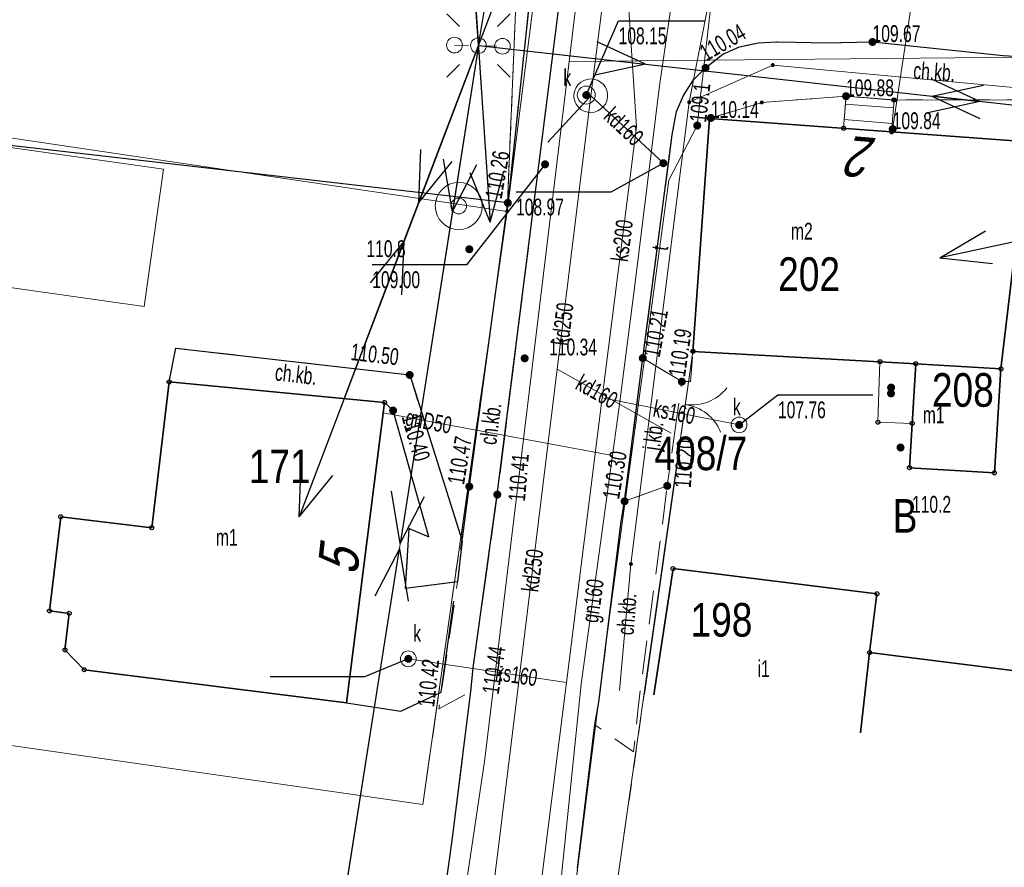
# Model space of a CAD drawing. Header units: inches. Extents: x 6497603 to 6502483, y 5925790 to 5934357.
# Tile 141 of 256: x 6501197 to 6501241, y 5926014 to 5926052. Entities that reach past the tile are written whole.
import ezdxf
from ezdxf.enums import TextEntityAlignment as Align

# ---------------------------------------------------------------- set-up
doc = ezdxf.new("R2010")
doc.units = ezdxf.units.IN
doc.header["$MEASUREMENT"] = 0
for name, pattern in [('1.5_0.75', [2.25, 1.5, -0.75]), ('2.25_0.75', [3, 2.25, -0.75]), ('219-1000', [0, 0]), ('egkk-1000', [3, 2.25, -0.75]), ('egug-1000', [1.5, 0.75, -0.75]), ('otob_1000', [0, 0]), ('suep_nn_1000', [0, 0]), ('supp_1000', [1.25, 0.625, -0.625])]:
    doc.linetypes.add(name, pattern=pattern)
for name, color, linetype in [('203-punkt graniczny', 7, 'Continuous'), ('210-oznaczenie konturu użytku gruntowego', 7, 'Continuous'), ('211-numer działki ewidencyjnej', 7, 'Continuous'), ('217-kontur klasyfikacyjny', 7, 'Continuous'), ('218-kontur użytku gruntowego', 7, 'Continuous'), ('219-działka ewidencyjna', 7, 'Continuous'), ('238-Punkt adresowy budynku', 7, 'Continuous'), ('312-budynek ewidencyjny', 7, 'Continuous'), ('312-oznaczenie budynku ewidencyjnego', 7, 'Continuous'), ('312-oznaczenie budynku ewidencyjnego-Atr117', 7, 'Continuous'), ('352-schody', 7, 'Continuous'), ('brama', 7, 'Continuous'), ('chodnik', 7, 'Continuous'), ('chodnik-Atr17', 7, 'Continuous'), ('inna budowla', 7, 'Continuous'), ('jezdnia', 7, 'Continuous'), ('jezdnia-Atr17', 7, 'Continuous'), ('komora podziemna', 7, 'Continuous'), ('krawężnik', 7, 'Continuous'), ('latarnia', 7, 'Continuous'), ('ogrodzenie trwałe', 7, 'Continuous'), ('pikieta naturalna', 7, 'Continuous'), ('pikieta naturalna-Atr2', 7, 'Continuous'), ('pikieta sztuczna', 7, 'Continuous'), ('pikieta sztuczna-Atr2', 7, 'Continuous'), ('przewód elektroenergetyczny niskiego napięcia', 7, 'Continuous'), ('przewód gazowy', 7, 'Continuous'), ('przewód gazowy-Atr1', 7, 'Continuous'), ('przewód kanalizacyjny', 7, 'Continuous'), ('przewód kanalizacyjny-Atr1', 7, 'Continuous'), ('przewód telekomunikacyjny podziemny', 7, 'Continuous'), ('przewód telekomunikacyjny podziemny-Atr1', 7, 'Continuous'), ('przewód wodociągowy', 7, 'Continuous'), ('Punkt budynku', 7, 'Continuous'), ('rzędna', 7, 'Continuous'), ('rzędna-Atr2', 7, 'Continuous'), ('rzędna-Atr3', 7, 'Continuous'), ('studnia kanalizacyjna', 7, 'Continuous'), ('studnia kanalizacyjna-Atr17', 7, 'Continuous'), ('studnia zwykła', 7, 'Continuous'), ('słup przewodów napowietrznych', 7, 'Continuous'), ('wjazd do podziemia', 7, 'Continuous'), ('właz do komory lub kanału - okrągły', 7, 'Continuous'), ('właz do komory lub kanału - okrągły-Atr17', 7, 'Continuous')]:
    doc.layers.add(name, color=color, linetype=linetype)
doc.styles.get("Standard").update_dxf_attribs({"font": 'arial.ttf'})
doc.linetypes.add('902-1000', pattern='A,5,0,[1,ksztalty.shx,S=1,R=0,X=0,Y=0],5', length=10)

# ---------------------------------------------------------------- blocks, each defined once
blk = doc.blocks.new('203')
at = {"linetype": 'Continuous', "lineweight": 0}
h = blk.add_hatch(color=0, dxfattribs=at)
edge = h.paths.add_edge_path()
edge.add_arc((0, 0), 0.09, 0, 360)
blk = doc.blocks.new('PUNKTBUD')
at = {"color": 0}
blk.add_circle((0, 0), 0.09, dxfattribs=at)
blk = doc.blocks.new('PW02')
at = {"linetype": 'Continuous', "lineweight": 13}
h = blk.add_hatch(color=0, dxfattribs=at)
edge = h.paths.add_edge_path()
edge.add_arc((0, 0), 0.18, 0, 360)
blk = doc.blocks.new('PW01')
at = {"linetype": 'Continuous', "lineweight": 13}
h = blk.add_hatch(color=0, dxfattribs=at)
edge = h.paths.add_edge_path()
edge.add_arc((0, 0), 0.18, 0, 360)
blk = doc.blocks.new('US15')
at = {"color": 0, "linetype": 'Continuous', "lineweight": 13}
blk.add_circle((0, 0), 0.35, dxfattribs=at)
blk = doc.blocks.new('US13')
at = {"color": 0, "linetype": 'Continuous', "lineweight": 13}
for radius in [1.05, 0.35]:
    blk.add_circle((0, 0), radius, dxfattribs=at)
blk = doc.blocks.new('SM01')
at = {"color": 0, "linetype": 'Continuous', "lineweight": 13}
for p, q in [((-0.848, 0.848), (-1.414, 1.414)), ((0.849, 0.848), (1.414, 1.414)), ((-0.848, -0.849), (-1.414, -1.414)), ((0.849, -0.849), (1.414, -1.414))]:
    blk.add_line(p, q, dxfattribs=at)
blk.add_circle((0, 0), 0.35, dxfattribs=at)
blk = doc.blocks.new('US22')
at = {"color": 0, "linetype": 'Continuous', "lineweight": 0}
blk.add_circle((0, 0), 0.4, dxfattribs=at)
blk = doc.blocks.new('OK02')
at = {"color": 0, "linetype": 'Continuous', "lineweight": 0}
for centre, start, end in [((-2, 0), 0, 60), ((2, 0), 120, 180)]:
    blk.add_arc(centre, 2, start, end, dxfattribs=at)
blk = doc.blocks.new('SM05')
at = {"color": 0, "linetype": 'Continuous', "lineweight": 13}
blk.add_circle((0, 0), 0.35, dxfattribs=at)
blk = doc.blocks.new('SUEP1')
at = {"color": 0, "linetype": 'Continuous'}
for p, q in [((7.5, 0), (5.25, 0.75)), ((22.5, 0), (20.25, 0.75)), ((0, 0), (7.5, 0)), ((7.5, 0), (5.25, -0.75)), ((7.5, 0), (22.5, 0)), ((22.5, 0), (20.25, -0.75))]:
    blk.add_line(p, q, dxfattribs=at)

msp = doc.modelspace()

# ---------------------------------------------------------------- linework, layer by layer
at = {"layer": '217-kontur klasyfikacyjny', "color": 3, "linetype": 'egkk-1000', "lineweight": 18, "flags": 128}
for points in [[(6501218.71, 5926043.59), (6501219.28, 5926057.14)], [(6501214.95, 5926017.12), (6501218.71, 5926043.59)]]:
    msp.add_lwpolyline(points, dxfattribs=at)
at = {"layer": '218-kontur użytku gruntowego', "color": 3, "linetype": 'egug-1000', "lineweight": 18, "flags": 128}
for points in [[(6501218.71, 5926043.59), (6501219.28, 5926057.14)], [(6501230.07, 5926048.45), (6501227.73, 5926047.74)], [(6501233.83, 5926048.73), (6501230.07, 5926048.45)], [(6501235.97, 5926048.56), (6501233.83, 5926048.73)], [(6501241.75, 5926048.57), (6501235.97, 5926048.56)], [(6501227.73, 5926047.74), (6501227, 5926037.34)], [(6501214.95, 5926017.12), (6501218.71, 5926043.59)], [(6501227, 5926037.34), (6501223.86, 5926015.28)]]:
    msp.add_lwpolyline(points, dxfattribs=at)
at = {"layer": '219-działka ewidencyjna', "color": 3, "linetype": '219-1000', "lineweight": 18, "flags": 128}
for points in [[(6501218.71, 5926043.59), (6501223.69, 5926083.09)], [(6501009.79, 5926074.57), (6501218.71, 5926043.59)], [(6501229.48, 5926062.05), (6501226.83, 5926048.46)], [(6501218.71, 5926043.59), (6501219.28, 5926057.14)], [(6501214.95, 5926017.12), (6500967.56, 5926052.58)], [(6501226.83, 5926048.46), (6501230.56, 5926050.12)], [(6501249.8, 5926048.33), (6501230.56, 5926050.12)], [(6501224.23, 5926027.85), (6501226.83, 5926048.46)], [(6501227.73, 5926047.74), (6501230.07, 5926048.45)], [(6501230.07, 5926048.45), (6501233.83, 5926048.73)], [(6501233.83, 5926048.73), (6501235.97, 5926048.56)], [(6501235.97, 5926048.56), (6501241.75, 5926048.57)], [(6501227, 5926037.34), (6501227.73, 5926047.74)], [(6501214.95, 5926017.12), (6501218.71, 5926043.59)], [(6501221.72, 5926000.28), (6501227, 5926037.34)], [(6501223.72, 5926022.21), (6501224.23, 5926027.85)]]:
    msp.add_lwpolyline(points, dxfattribs=at)
at = {"layer": '312-budynek ewidencyjny', "color": 7, "linetype": 'Continuous', "lineweight": 35, "flags": 128}
for points in [[(6501227, 5926037.34), (6501227.73, 5926047.74)], [(6501227.73, 5926047.74), (6501241.94, 5926046.7)], [(6501241.94, 5926046.7), (6501240.74, 5926036.56)], [(6501236.94, 5926036.79), (6501227, 5926037.34)], [(6501236.66, 5926032.15), (6501236.94, 5926036.79)], [(6501236.94, 5926036.79), (6501240.74, 5926036.56)], [(6501240.74, 5926036.56), (6501236.94, 5926036.79)], [(6501240.74, 5926036.56), (6501240.45, 5926031.92)], [(6501202.85, 5926029.47), (6501203.63, 5926035.98)], [(6501203.63, 5926035.98), (6501213.24, 5926035.06)], [(6501213.24, 5926035.06), (6501211.54, 5926021.66)], [(6501240.45, 5926031.92), (6501236.66, 5926032.15)], [(6501198.29, 5926025.76), (6501198.79, 5926029.96)], [(6501198.79, 5926029.96), (6501202.85, 5926029.47)], [(6501225.26, 5926022.02), (6501226.11, 5926027.65)], [(6501226.11, 5926027.65), (6501235.21, 5926026.52)], [(6501235.21, 5926026.52), (6501234.88, 5926023.9)], [(6501199.17, 5926025.65), (6501198.29, 5926025.76)], [(6501198.98, 5926024.02), (6501199.17, 5926025.65)], [(6501199.84, 5926023.13), (6501198.98, 5926024.02)], [(6501234.47, 5926020.32), (6501234.88, 5926023.9)], [(6501234.88, 5926023.9), (6501234.47, 5926020.32)], [(6501234.88, 5926023.9), (6501242.91, 5926022.89)], [(6501211.54, 5926021.66), (6501199.84, 5926023.13)]]:
    msp.add_lwpolyline(points, dxfattribs=at)
at = {"layer": '352-schody', "color": 7, "linetype": 'Continuous', "lineweight": 18, "flags": 128}
for points in [[(6501235.97, 5926048.56), (6501233.83, 5926048.73), (6501233.72, 5926047.3), (6501235.86, 5926047.14)], [(6501235.97, 5926048.56), (6501233.83, 5926048.73), (6501233.72, 5926047.3), (6501235.86, 5926047.14)], [(6501233.72, 5926047.3), (6501233.83, 5926048.73), (6501235.97, 5926048.56), (6501235.86, 5926047.14)], [(6501233.72, 5926047.3), (6501233.83, 5926048.73), (6501235.97, 5926048.56), (6501235.86, 5926047.14)]]:
    msp.add_lwpolyline(points, close=True, dxfattribs=at)
for points in [[(6501233.803, 5926048.381), (6501235.943, 5926048.216)], [(6501233.749, 5926047.683), (6501235.889, 5926047.518)]]:
    msp.add_lwpolyline(points, dxfattribs=at)
at = {"layer": 'brama', "color": 7, "linetype": 'otob_1000', "lineweight": 18, "flags": 128}
msp.add_lwpolyline([(6501227, 5926037.34), (6501226.32, 5926032.6)], dxfattribs=at)
at = {"layer": 'chodnik', "color": 7, "linetype": '1.5_0.75', "lineweight": 18, "flags": 128}
for points in [[(6501220.12, 5926056.92), (6501221.42, 5926055.98), (6501221.29, 5926054.94), (6501218.27, 5926030.95), (6501217.19, 5926023.22), (6501217.09, 5926022.16), (6501215.66, 5926021.39), (6501215.96, 5926023.4), (6501216.5, 5926027.05), (6501216.7, 5926028.89), (6501217.02, 5926031.31), (6501218.74, 5926043.97)], [(6501241.72, 5926048.55), (6501241.58, 5926046.73), (6501235.86, 5926047.14), (6501235.97, 5926048.56), (6501233.83, 5926048.73), (6501233.72, 5926047.3), (6501227.73, 5926047.74), (6501227, 5926037.34), (6501226.89, 5926035.99), (6501226.5, 5926035.99), (6501224.76, 5926037.04), (6501224.9, 5926038.07), (6501226.07, 5926047), (6501226.26, 5926048.04), (6501226.57, 5926048.76), (6501227.03, 5926049.46), (6501227.56, 5926049.99), (6501228.33, 5926050.61), (6501229.08, 5926050.94), (6501229.93, 5926051.11), (6501230.74, 5926051.16), (6501231.58, 5926051.14), (6501232.93, 5926051.11), (6501235.01, 5926051.15), (6501240.84, 5926050.54), (6501247.25, 5926050.18), (6501247.03, 5926048.39)], [(6501216.5, 5926027.05), (6501214.18, 5926026.76), (6501214.34, 5926029.44), (6501215.22, 5926029.06), (6501213.62, 5926034.7), (6501213.24, 5926035.06), (6501203.63, 5926035.98), (6501203.92, 5926037.49), (6501214.36, 5926036.29), (6501216.7, 5926028.89)], [(6501223.95, 5926030.65), (6501225.85, 5926031.34), (6501225.6, 5926029.34), (6501224.55, 5926021.43), (6501224.35, 5926019.47), (6501222.62, 5926020.67), (6501222.8, 5926021.69), (6501223.78, 5926029.64)]]:
    msp.add_lwpolyline(points, close=True, dxfattribs=at)
at = {"layer": 'inna budowla', "color": 7, "linetype": 'Continuous', "lineweight": 18, "flags": 128}
msp.add_lwpolyline([(6501191.29, 5926047.19), (6501203.37, 5926045.48), (6501202.51, 5926039.34), (6501190.42, 5926041.05)], close=True, dxfattribs=at)
at = {"layer": 'jezdnia', "color": 7, "linetype": '2.25_0.75', "lineweight": 18, "flags": 128}
for points in [[(6500967.52, 5926475.78), (6500970.47, 5926475.3), (6500970.34, 5926474.17), (6500969.68, 5926470.3), (6500969.49, 5926469.27), (6500968.64, 5926464.1), (6500968.02, 5926460.39), (6500966.41, 5926450.57), (6500964.71, 5926440.65), (6500963.12, 5926430.78), (6500961.32, 5926419.97), (6500959.67, 5926410.08), (6500959.52, 5926409.05), (6500958.4, 5926402.16), (6500958.2, 5926401.16), (6500956.52, 5926390.93), (6500955.92, 5926387.39), (6500955.8, 5926386.37), (6500953.89, 5926374.55), (6500953.73, 5926373.46), (6500953.44, 5926371.55), (6500953.08, 5926369.21), (6500952.69, 5926366.58), (6500952.26, 5926363.66), (6500951.98, 5926361.63), (6500951.62, 5926358.68), (6500951.27, 5926355.63), (6500950.83, 5926351.7), (6500950.56, 5926348.7), (6500950.2, 5926344.71), (6500949.87, 5926340.76), (6500949.76, 5926338.7), (6500949.68, 5926335.75), (6500949.64, 5926334.74), (6500949.52, 5926328.23), (6500949.49, 5926327.2), (6500949.48, 5926325.22), (6500949.47, 5926322.2), (6500949.55, 5926319.76), (6500949.66, 5926317.23), (6500949.84, 5926313.23), (6500950.01, 5926310.21), (6500950.17, 5926308.21), (6500950.43, 5926305.18), (6500950.74, 5926302.26), (6500951.06, 5926299.26), (6500951.49, 5926295.58), (6500952.08, 5926290.33), (6500952.73, 5926285.4), (6500953.13, 5926282.44), (6500953.57, 5926279.4), (6500954.04, 5926276.46), (6500954.41, 5926274.33), (6500954.74, 5926272.49), (6500955.37, 5926269.55), (6500956.06, 5926266.66), (6500956.52, 5926264.7), (6500957.04, 5926262.72), (6500957.79, 5926259.85), (6500958.59, 5926257.01), (6500959.46, 5926254.06), (6500960.33, 5926251.13), (6500961.47, 5926247.41), (6500962.32, 5926244.49), (6500963.34, 5926241.33), (6500964.48, 5926237.89), (6500965.5, 5926234.96), (6500966.14, 5926233.14), (6500966.53, 5926232.14), (6500968.88, 5926225.61), (6500969.29, 5926224.6), (6500970.02, 5926222.74), (6500970.38, 5926221.87), (6500971.84, 5926218.15), (6500972.99, 5926215.36), (6500974.13, 5926212.6), (6500975.34, 5926209.86), (6500976.57, 5926207.09), (6500977.79, 5926204.36), (6500979.13, 5926201.69), (6500980.03, 5926199.93), (6500981.16, 5926197.8), (6500982.17, 5926195.97), (6500982.82, 5926194.92), (6500983.5, 5926193.77), (6500984.62, 5926192.1), (6500985.77, 5926190.49), (6500986.98, 5926188.92), (6500988.2, 5926187.36), (6500989.17, 5926186.2), (6500990.87, 5926184.3), (6500992.5, 5926182.51), (6500994.27, 5926180.73), (6500995.76, 5926179.32), (6500997.26, 5926177.93), (6500997.98, 5926177.32), (6500999.49, 5926176), (6501001.04, 5926174.69), (6501002.64, 5926173.48), (6501003.77, 5926172.66), (6501005.08, 5926171.78), (6501006.76, 5926170.76), (6501009.35, 5926169.19), (6501011.02, 5926168.15), (6501012.75, 5926167), (6501015.2, 5926165.27), (6501017.63, 5926163.53), (6501019.23, 5926162.32), (6501020.36, 5926161.31), (6501021.45, 5926160.26), (6501022.54, 5926159.21), (6501023.77, 5926157.9), (6501024.43, 5926157.12), (6501025.28, 5926156.11), (6501026.36, 5926154.87), (6501027.57, 5926153.3), (6501028.15, 5926152.45), (6501028.65, 5926151.68), (6501029.28, 5926150.71), (6501030.17, 5926149.6), (6501030.99, 5926148.6), (6501031.86, 5926147.75), (6501032.71, 5926147), (6501033.36, 5926146.49), (6501034.56, 5926145.76), (6501035.84, 5926145.14), (6501037.14, 5926144.59), (6501038.54, 5926143.97), (6501039.7, 5926143.38), (6501041.25, 5926142.34), (6501042.55, 5926141.23), (6501043.36, 5926140.29), (6501044.15, 5926139.04), (6501044.95, 5926137.68), (6501045.97, 5926135.97), (6501046.76, 5926134.83), (6501047.06, 5926134.43), (6501047.46, 5926133.9), (6501048.29, 5926133.07), (6501049.15, 5926132.29), (6501050.1, 5926131.67), (6501051.14, 5926131.14), (6501052.32, 5926130.71), (6501053.32, 5926130.44), (6501054.33, 5926130.26), (6501054.81, 5926130.11), (6501059.21, 5926129.52), (6501060.24, 5926129.37), (6501062.18, 5926128.95), (6501065.52, 5926128.17), (6501067.51, 5926127.68), (6501067.94, 5926127.56), (6501072.36, 5926126.36), (6501076.16, 5926125.39), (6501077, 5926125.24), (6501079.93, 5926124.73), (6501091.81, 5926122.96), (6501106.86, 5926120.63), (6501107.86, 5926120.45), (6501114.26, 5926119.46), (6501115.28, 5926119.31), (6501129.17, 5926117.14), (6501141.73, 5926115.29), (6501155.8, 5926113.1), (6501156.84, 5926112.94), (6501163.71, 5926111.96), (6501164.73, 5926111.81), (6501169.7, 5926111.07), (6501186.02, 5926108.73), (6501187.04, 5926108.57), (6501197.9, 5926107.02), (6501198.93, 5926106.86), (6501209.44, 5926105.01), (6501213.12, 5926104.73), (6501214.13, 5926104.59), (6501218.06, 5926103.95), (6501219.09, 5926103.82), (6501225, 5926102.98), (6501226.03, 5926103), (6501226.9, 5926103.16), (6501227.59, 5926103.32), (6501228.34, 5926103.71), (6501228.93, 5926104.14), (6501229.4, 5926105.03), (6501229.75, 5926106.03), (6501230.03, 5926107.51), (6501230.13, 5926108.51), (6501230.41, 5926111.43), (6501235.51, 5926111.16), (6501235.42, 5926108.23), (6501235.48, 5926107.23), (6501235.64, 5926106.46), (6501236.12, 5926105.41), (6501236.84, 5926104.54), (6501237.77, 5926103.89), (6501238.91, 5926103.49), (6501240.04, 5926103.43), (6501241.16, 5926103.54), (6501242.17, 5926103.85), (6501243.16, 5926104.12), (6501253.15, 5926106.97), (6501253.23, 5926106.89), (6501254.28, 5926103.94), (6501255.15, 5926100.97), (6501254.99, 5926100.67), (6501253.62, 5926100.28), (6501252.65, 5926100), (6501249.77, 5926099.21), (6501248.73, 5926098.94), (6501244.96, 5926097.81), (6501243.92, 5926097.57), (6501242.05, 5926097.03), (6501240.92, 5926096.64), (6501239.24, 5926095.9), (6501238.04, 5926095.27), (6501237.2, 5926094.68), (6501236.35, 5926093.84), (6501235.38, 5926092.95), (6501234.5, 5926091.83), (6501233.74, 5926090.74), (6501233.24, 5926089.73), (6501232.77, 5926088.7), (6501232.51, 5926087.65), (6501232.15, 5926085.66), (6501231.07, 5926079.74), (6501230.21, 5926075.13), (6501227.92, 5926063.04), (6501227.8, 5926062.48), (6501227.76, 5926061.73), (6501227.77, 5926061.08), (6501227.88, 5926060.39), (6501228.08, 5926059.83), (6501228.38, 5926059.33), (6501228.85, 5926058.88), (6501229.59, 5926058.46), (6501230.48, 5926058.18), (6501231.24, 5926057.98), (6501236.18, 5926057.48), (6501247.14, 5926056.54), (6501247.78, 5926056.32), (6501247.32, 5926053.12), (6501247.25, 5926050.18), (6501240.84, 5926050.54), (6501235.01, 5926051.15), (6501232.93, 5926051.11), (6501231.58, 5926051.14), (6501230.74, 5926051.16), (6501229.93, 5926051.11), (6501229.08, 5926050.94), (6501228.33, 5926050.61), (6501227.56, 5926049.99), (6501227.03, 5926049.46), (6501226.57, 5926048.76), (6501226.26, 5926048.04), (6501226.07, 5926047), (6501224.9, 5926038.07), (6501224.76, 5926037.04), (6501223.95, 5926030.65), (6501223.78, 5926029.64), (6501222.8, 5926021.69), (6501222.62, 5926020.67), (6501221.85, 5926014.28), (6501221.72, 5926013.21), (6501220.01, 5926001.35), (6501219.92, 5926000.35), (6501218.92, 5925993.96), (6501218.73, 5925992.94), (6501217.59, 5925985.53), (6501217.19, 5925983.25), (6501216.34, 5925978.62), (6501216.11, 5925977.64), (6501215.34, 5925973.74), (6501215.12, 5925972.71), (6501214.1, 5925967.79), (6501212.17, 5925958.57), (6501211.6, 5925955.9), (6501210.39, 5925950.18), (6501210.15, 5925949.2), (6501208.72, 5925942.4), (6501208.51, 5925941.33), (6501206.97, 5925934), (6501206.1, 5925929.6), (6501205.96, 5925928.62), (6501203.95, 5925916.84), (6501200.99, 5925899.07), (6501197.27, 5925877.8), (6501197.19, 5925877.04), (6501197.19, 5925876.24), (6501197.31, 5925875.07), (6501197.66, 5925873.98), (6501197.97, 5925873.22), (6501198.63, 5925872.3), (6501199.23, 5925871.72), (6501199.74, 5925871.37), (6501200.42, 5925871.01), (6501201.38, 5925870.71), (6501202.44, 5925870.55), (6501201.55, 5925864.88), (6501201.24, 5925864.89), (6501200.2, 5925864.97), (6501198.98, 5925864.81), (6501197.51, 5925864.23), (6501196.67, 5925863.67), (6501195.78, 5925862.79), (6501195.34, 5925862.22), (6501195.05, 5925861.84), (6501194.69, 5925861.34), (6501194.31, 5925860.58), (6501193.88, 5925859.32), (6501193.66, 5925858.13), (6501191.37, 5925844.58), (6501188.63, 5925845.69), (6501186.06, 5925846.29), (6501188.34, 5925859.28), (6501189.55, 5925865.75), (6501190.19, 5925869.41), (6501190.72, 5925872.53), (6501192, 5925879.57), (6501195.3, 5925899.15), (6501198.39, 5925917.25), (6501200.06, 5925927.91), (6501200.49, 5925930.37), (6501201.43, 5925935.3), (6501202.26, 5925939.27), (6501205.89, 5925956.67), (6501206.71, 5925960.26), (6501209.44, 5925973.27), (6501210.33, 5925977.62), (6501211, 5925981.11), (6501211.51, 5925984.07), (6501211.73, 5925985.08), (6501212.62, 5925991.03), (6501213.62, 5925996.92), (6501213.83, 5925997.96), (6501214.76, 5926004.82), (6501214.89, 5926005.86), (6501216.15, 5926014.76), (6501216.28, 5926015.75), (6501217.09, 5926022.16), (6501217.19, 5926023.22), (6501218.27, 5926030.95), (6501221.29, 5926054.94), (6501221.42, 5926055.98), (6501222.24, 5926062.4), (6501222.34, 5926063.44), (6501224.16, 5926076.33), (6501224.9, 5926081.72), (6501225.66, 5926087.21), (6501225.76, 5926088.39), (6501225.79, 5926089.57), (6501225.74, 5926090.79), (6501225.65, 5926091.85), (6501225.41, 5926093.04), (6501225.02, 5926094.16), (6501224.47, 5926095.07), (6501223.68, 5926095.94), (6501222.87, 5926096.5), (6501222, 5926096.87), (6501221.03, 5926097.17), (6501220.05, 5926097.37), (6501218.15, 5926097.65), (6501217.08, 5926097.83), (6501213.18, 5926098.37), (6501212.16, 5926098.52), (6501210.21, 5926098.79), (6501209.19, 5926099), (6501203.73, 5926099.73), (6501202.71, 5926099.87), (6501199.75, 5926100.28), (6501198.75, 5926100.43), (6501192.84, 5926101.32), (6501191.84, 5926101.46), (6501178.52, 5926103.46), (6501168.08, 5926104.92), (6501167.07, 5926105.07), (6501161.11, 5926105.95), (6501160.15, 5926106.11), (6501141.22, 5926108.96), (6501128.91, 5926110.87), (6501107.19, 5926114.24), (6501091.02, 5926116.76), (6501087.03, 5926117.36), (6501085.63, 5926117.57), (6501084.66, 5926117.74), (6501082.7, 5926117.91), (6501080.66, 5926118.01), (6501077.67, 5926118.12), (6501076.66, 5926118.16), (6501075.65, 5926118.1), (6501074.96, 5926118.04), (6501074.24, 5926117.87), (6501073.45, 5926117.58), (6501072.83, 5926117.24), (6501072.24, 5926116.73), (6501071.92, 5926116.36), (6501071.6, 5926115.95), (6501071.13, 5926115.07), (6501070.2, 5926112.15), (6501069.14, 5926109.35), (6501065.67, 5926107.67), (6501060.98, 5926105.37), (6501056.17, 5926102.92), (6501047.77, 5926098.64), (6501039.02, 5926094.25), (6501035.19, 5926092.32), (6501033.38, 5926091.57), (6501031.9, 5926091.17), (6501030.72, 5926091), (6501029.45, 5926090.96), (6501027.96, 5926091.09), (6501026.37, 5926091.21), (6501025.08, 5926091.02), (6501023.8, 5926090.63), (6501022.54, 5926089.24), (6501020.92, 5926087.38), (6501018.93, 5926085.36), (6501016.88, 5926083.52), (6501014.11, 5926081.3), (6501011.15, 5926079.19), (6501008.09, 5926077.35), (6501004.66, 5926075.72), (6501000.14, 5926073.66), (6500996.05, 5926071.78), (6500991.19, 5926069.54), (6500987.22, 5926067.8), (6500985.88, 5926070.25), (6500984.5, 5926072.54), (6500990.81, 5926076.24), (6500997.85, 5926080.69), (6501004.96, 5926085.16), (6501007.77, 5926086.97), (6501009.89, 5926088.54), (6501012.32, 5926090.44), (6501014.72, 5926092.81), (6501016.4, 5926095.01), (6501018.1, 5926097.7), (6501019.49, 5926099.95), (6501021.13, 5926103.12), (6501021.79, 5926104.63), (6501021.73, 5926104.89), (6501022.4, 5926106.7), (6501022.77, 5926107.65), (6501022.96, 5926108.66), (6501023.19, 5926109.6), (6501023.35, 5926110.74), (6501023.42, 5926111.89), (6501023.37, 5926112.99), (6501023.17, 5926114.21), (6501022.81, 5926115.94), (6501022.34, 5926117.28), (6501021.93, 5926118.41), (6501021.38, 5926119.39), (6501020.82, 5926120.06), (6501020.31, 5926120.58), (6501019.37, 5926121.14), (6501018.64, 5926121.59), (6501017.79, 5926122.01), (6501016.87, 5926122.36), (6501016.07, 5926122.61), (6501015.13, 5926122.79), (6501014.32, 5926122.89), (6501013.3, 5926122.96), (6501011.3, 5926123.02), (6501010.28, 5926123.07), (6501008.82, 5926123.15), (6501007.35, 5926123.27), (6501006.78, 5926123.46), (6501004.62, 5926123.76), (6501002.02, 5926124.18), (6501000.54, 5926124.46), (6500997.95, 5926125.21), (6500994.57, 5926126.41), (6500989.34, 5926128.79), (6500983.15, 5926131.79), (6500980.24, 5926133), (6500976.92, 5926134.27), (6500973.27, 5926135.38), (6500969.21, 5926136.46), (6500966.14, 5926137.16), (6500962.38, 5926137.84), (6500956.83, 5926138.72), (6500951.6, 5926139.58), (6500948.09, 5926140.28), (6500941.13, 5926141.59), (6500936.68, 5926142.36), (6500936.26, 5926142.38), (6500936.91, 5926144.94), (6500937.28, 5926147.22), (6500938.48, 5926147.26), (6500944.87, 5926146.1), (6500952.28, 5926144.84), (6500952.45, 5926144.94), (6500957.36, 5926144.12), (6500958.42, 5926144.02), (6500960.33, 5926143.82), (6500961.34, 5926143.73), (6500962.4, 5926143.7), (6500964.35, 5926143.61), (6500966.38, 5926143.52), (6500968.34, 5926143.33), (6500970.37, 5926142.99), (6500972.16, 5926142.64), (6500975.22, 5926141.96), (6500978.14, 5926141.2), (6500980.07, 5926140.59), (6500984.84, 5926139.11), (6500988.6, 5926137.98), (6500991.96, 5926137.02), (6500993.89, 5926136.41), (6500996.3, 5926135.75), (6500998.23, 5926135.25), (6500999.76, 5926134.9), (6501002.22, 5926134.43), (6501003.59, 5926134.13), (6501004.64, 5926133.95), (6501005.57, 5926133.82), (6501006.54, 5926133.72), (6501007.41, 5926133.65), (6501008.58, 5926133.66), (6501009.4, 5926133.71), (6501010.99, 5926133.99), (6501012.51, 5926134.33), (6501013.46, 5926134.67), (6501014.17, 5926134.95), (6501015.06, 5926135.45), (6501015.72, 5926135.84), (6501016.55, 5926136.42), (6501017.28, 5926137.05), (6501017.97, 5926137.76), (6501018.59, 5926138.35), (6501019.09, 5926139.31), (6501019.34, 5926140.2), (6501019.48, 5926141.24), (6501019.5, 5926142.22), (6501019.53, 5926143.17), (6501019.42, 5926144.33), (6501019.23, 5926145.48), (6501018.9, 5926146.66), (6501018.59, 5926147.63), (6501018.18, 5926148.39), (6501017.57, 5926149.31), (6501017.02, 5926149.96), (6501016.24, 5926150.87), (6501015.1, 5926152.17), (6501013.64, 5926153.83), (6501013.57, 5926154), (6501012.46, 5926155.3), (6501009.41, 5926158.38), (6501006.55, 5926161.1), (6501003.79, 5926163.84), (6501000.27, 5926167.22), (6500997.75, 5926169.48), (6500994.93, 5926171.9), (6500993.22, 5926173.37), (6500990.08, 5926176.36), (6500986.16, 5926180.45), (6500984.36, 5926182.53), (6500983.92, 5926182.88), (6500982.09, 5926185.15), (6500980.83, 5926186.8), (6500979.72, 5926188.4), (6500979.64, 5926188.64), (6500977.9, 5926191.3), (6500976.68, 5926193.39), (6500974.4, 5926197.5), (6500971.6, 5926203.33), (6500970.2, 5926206.34), (6500968.02, 5926211.54), (6500966.1, 5926216.13), (6500964.42, 5926220.5), (6500963.39, 5926223.18), (6500962.78, 5926224.79), (6500960.85, 5926229.86), (6500958.92, 5926235.34), (6500957.26, 5926240.34), (6500955.77, 5926245.22), (6500954.5, 5926249.48), (6500953.02, 5926254.47), (6500951.16, 5926261.1), (6500950.63, 5926263.22), (6500949.44, 5926268.23), (6500948.4, 5926273.5), (6500947.44, 5926279.19), (6500946.72, 5926284.52), (6500945.98, 5926290.57), (6500945.39, 5926295.06), (6500944.64, 5926301.22), (6500943.99, 5926308.19), (6500943.71, 5926313.06), (6500943.38, 5926320.02), (6500943.36, 5926324.68), (6500943.39, 5926329.54), (6500943.52, 5926335.16), (6500943.63, 5926336.77), (6500943.87, 5926342.09), (6500944.45, 5926348.6), (6500944.89, 5926353.17), (6500945.31, 5926356.92), (6500946, 5926362.7), (6500946.75, 5926367.77), (6500946.9, 5926369.53), (6500947.97, 5926376.36), (6500948.58, 5926379.99), (6500949.87, 5926387.54), (6500950.36, 5926390.87), (6500950.58, 5926392.97), (6500951.07, 5926399.96), (6500951.2, 5926400.17), (6500951.56, 5926405.22), (6500951.74, 5926408.6), (6500951.86, 5926412.25), (6500952.04, 5926414.31), (6500952.81, 5926417.99), (6500953.87, 5926422.25), (6500955.38, 5926427.84), (6500956.84, 5926433.28), (6500957.79, 5926436.87), (6500958.47, 5926439.89), (6500959.31, 5926444.93), (6500960.75, 5926453.89), (6500962.75, 5926465.71), (6500964.63, 5926476.24)], [(6501224.76, 5926037.04), (6501226.5, 5926035.99), (6501225.85, 5926031.34), (6501223.95, 5926030.65)]]:
    msp.add_lwpolyline(points, close=True, dxfattribs=at)
at = {"layer": 'komora podziemna', "color": 34, "linetype": 'Continuous', "lineweight": 18, "flags": 128}
msp.add_lwpolyline([(6501221.89, 5926048.24), (6501221.79, 5926048.37), (6501221.73, 5926048.51), (6501221.69, 5926048.67), (6501221.69, 5926048.82), (6501221.73, 5926048.98), (6501221.79, 5926049.12), (6501221.88, 5926049.25), (6501222, 5926049.35), (6501222.13, 5926049.43), (6501222.28, 5926049.48), (6501222.44, 5926049.5), (6501222.59, 5926049.48), (6501222.74, 5926049.44), (6501222.88, 5926049.36), (6501222.99, 5926049.26), (6501223.09, 5926049.13), (6501223.15, 5926048.99), (6501223.19, 5926048.83), (6501223.19, 5926048.68), (6501223.15, 5926048.52), (6501223.09, 5926048.38), (6501223, 5926048.25), (6501222.88, 5926048.15), (6501222.75, 5926048.07), (6501222.6, 5926048.02), (6501222.44, 5926048), (6501222.29, 5926048.02), (6501222.14, 5926048.06), (6501222, 5926048.14)], close=True, dxfattribs=at)
at = {"layer": 'krawężnik', "color": 7, "linetype": 'Continuous', "lineweight": 25, "flags": 128}
for points in [[(6501200.06, 5925927.91), (6501200.49, 5925930.37), (6501201.43, 5925935.3), (6501202.26, 5925939.27), (6501205.89, 5925956.67), (6501206.71, 5925960.26), (6501209.44, 5925973.27), (6501210.33, 5925977.62), (6501211, 5925981.11), (6501211.51, 5925984.07), (6501211.73, 5925985.08), (6501212.62, 5925991.03), (6501213.62, 5925996.92), (6501213.83, 5925997.96), (6501214.76, 5926004.82), (6501214.89, 5926005.86), (6501216.15, 5926014.76), (6501216.28, 5926015.75), (6501217.09, 5926022.16), (6501217.19, 5926023.22), (6501218.27, 5926030.95), (6501221.29, 5926054.94), (6501221.42, 5926055.98), (6501222.24, 5926062.4)], [(6501221.85, 5926014.28), (6501222.62, 5926020.67), (6501222.8, 5926021.69), (6501223.78, 5926029.64), (6501223.95, 5926030.65), (6501224.76, 5926037.04), (6501224.9, 5926038.07), (6501226.07, 5926047), (6501226.26, 5926048.04), (6501226.57, 5926048.76), (6501227.03, 5926049.46), (6501227.56, 5926049.99), (6501228.33, 5926050.61), (6501229.08, 5926050.94), (6501229.93, 5926051.11), (6501230.74, 5926051.16), (6501231.58, 5926051.14), (6501232.93, 5926051.11), (6501235.01, 5926051.15), (6501240.84, 5926050.54), (6501247.25, 5926050.18)], [(6501203.63, 5926035.98), (6501203.92, 5926037.49), (6501214.36, 5926036.29), (6501216.7, 5926028.89), (6501216.5, 5926027.05), (6501214.18, 5926026.76), (6501214.34, 5926029.44), (6501215.22, 5926029.06), (6501213.62, 5926034.7), (6501213.24, 5926035.06)]]:
    msp.add_lwpolyline(points, dxfattribs=at)
at = {"layer": 'ogrodzenie trwałe', "color": 7, "linetype": '902-1000', "lineweight": 25, "flags": 128}
for points in [[(6501220.12, 5926056.92), (6501218.74, 5926043.97)], [(6501218.74, 5926043.97), (6501190.85, 5926047.18)], [(6501216.64, 5926028.5), (6501218.74, 5926043.97)], [(6501226.32, 5926032.62), (6501224.82, 5926022.05)], [(6501211.54, 5926021.66), (6501213.97, 5926021.28), (6501215.77, 5926022.13), (6501216.33, 5926026.19)]]:
    msp.add_lwpolyline(points, dxfattribs=at)
at = {"layer": 'przewód elektroenergetyczny niskiego napięcia', "color": 1, "linetype": 'suep_nn_1000', "lineweight": 18, "flags": 128}
for points in [[(6501217.43, 5926050.99), (6501222.82, 5926084.11)], [(6501217.43, 5926050.99), (6501216.46, 5926065.56)], [(6501210.41, 5926006.3), (6501217.43, 5926050.99)], [(6501217.43, 5926050.99), (6501211.43, 5926035.23)], [(6501260.01, 5926046.23), (6501217.43, 5926050.99)]]:
    msp.add_lwpolyline(points, dxfattribs=at)
at = {"layer": 'przewód gazowy', "color": 40, "linetype": 'Continuous', "lineweight": 18, "flags": 128}
for points in [[(6501226.83, 5926058.31), (6501225.5, 5926049.2)], [(6501237.39, 5926057.1), (6501235.88, 5926047.14)], [(6501225.5, 5926049.2), (6501224.41, 5926040.3), (6501223.72, 5926034.98), (6501223.41, 5926032.69), (6501222.01, 5926022.49), (6501221, 5926012.64), (6501220.2, 5926006.09), (6501219.86, 5926002.38), (6501219.51, 5926000.22)], [(6501223.41, 5926032.69), (6501213.18, 5926034.6)]]:
    msp.add_lwpolyline(points, dxfattribs=at)
at = {"layer": 'przewód kanalizacyjny', "color": 34, "linetype": 'Continuous', "lineweight": 18, "flags": 128}
for points in [[(6501227.67, 5926089.74), (6501222.44, 5926048.75)], [(6501198.81, 5925868.28), (6501211.17, 5925935.97), (6501217.93, 5925973.13), (6501221.82, 5925993.97), (6501218.24, 5925997.85), (6501221.35, 5926022.57), (6501222.95, 5926035.27), (6501224.48, 5926047.37), (6501224.04, 5926054.21)], [(6501222.44, 5926048.75), (6501220.53, 5926046.68)], [(6501222.44, 5926048.75), (6501220.94, 5926036.55)], [(6501222.44, 5926048.75), (6501225.68, 5926045.74)], [(6501220.94, 5926036.55), (6501218.87, 5926019.7), (6501217.36, 5926007.41)], [(6501220.94, 5926036.55), (6501226.03, 5926033.69)], [(6501222.95, 5926035.27), (6501229.06, 5926034.06)], [(6501214.3, 5926023.62), (6501221.35, 5926022.57)]]:
    msp.add_lwpolyline(points, dxfattribs=at)
at = {"layer": 'przewód telekomunikacyjny podziemny', "color": 30, "linetype": 'Continuous', "lineweight": 18, "flags": 128}
msp.add_lwpolyline([(6501210.22, 5925939.96), (6501210.26, 5925940.4), (6501211.51, 5925941.26), (6501211.99, 5925944.22), (6501214.41, 5925959.22), (6501215.64, 5925964.34), (6501216.07, 5925971.63), (6501218.06, 5925982.1), (6501220.26, 5925995.86), (6501220.1, 5926000.22), (6501223.11, 5926024.3), (6501225.92, 5926044.99), (6501227.19, 5926047.42), (6501228.61, 5926059.96)], dxfattribs=at)
at = {"layer": 'przewód wodociągowy', "color": 5, "linetype": 'Continuous', "lineweight": 18, "flags": 128}
for points in [[(6501221.92, 5926054.02), (6501221.47, 5926050.28), (6501217.74, 5926019.39), (6501217.7, 5926019.04), (6501214.83, 5925999.76), (6501210.22, 5925974.1), (6501207.23, 5925962), (6501199.31, 5925930.51)], [(6501221.47, 5926050.28), (6501243.38, 5926050.49), (6501269.69, 5926049.5), (6501273.38, 5926049.22), (6501303.02, 5926044.19), (6501356.59, 5926040.08), (6501401.74, 5926040.29), (6501416.39, 5926040.29), (6501459.88, 5926035.4), (6501484.3, 5926032.65)]]:
    msp.add_lwpolyline(points, dxfattribs=at)
at = {"layer": 'rzędna-Atr2', "color": 7, "flags": 128}
for points in [[(6501222.24, 5926048.78), (6501223.68, 5926052.09), (6501227.516, 5926052.09)], [(6501220.4, 5926045.69), (6501216.9, 5926041.21), (6501212.689, 5926041.21)], [(6501225.68, 5926045.74), (6501223.34, 5926044.45), (6501219.105, 5926044.45)], [(6501229.06, 5926034.06), (6501230.79, 5926035.4), (6501235.017, 5926035.4)], [(6501214.3, 5926023.62), (6501212.35, 5926022.81), (6501208.131, 5926022.81)]]:
    msp.add_lwpolyline(points, dxfattribs=at)
at = {"layer": 'słup przewodów napowietrznych', "color": 7, "linetype": 'supp_1000', "lineweight": 18, "flags": 128}
msp.add_lwpolyline([(6501216.36, 5926051.01), (6501218.5, 5926050.96)], dxfattribs=at)
at = {"layer": 'wjazd do podziemia', "color": 7, "linetype": 'Continuous', "lineweight": 18, "flags": 128}
msp.add_lwpolyline([(6501235.34, 5926036.88), (6501235.25, 5926034.18), (6501236.78, 5926034.13), (6501236.94, 5926036.79)], close=True, dxfattribs=at)

# ---------------------------------------------------------------- block references
at = {"layer": '203-punkt graniczny', "color": 7, "linetype": 'Continuous', "lineweight": 18}
for p in [(6501230.56, 5926050.12), (6501233.83, 5926048.73), (6501226.83, 5926048.46), (6501230.07, 5926048.45), (6501235.97, 5926048.56), (6501227.73, 5926047.74), (6501218.71, 5926043.59), (6501227, 5926037.34), (6501224.23, 5926027.85)]:
    msp.add_blockref('203', p, dxfattribs=at)
at = {"layer": 'brama', "color": 7, "linetype": 'Continuous', "lineweight": 18, "rotation": 261.836}
msp.add_blockref('OK02', (6501226.66, 5926034.97), dxfattribs=at)
at = {"layer": 'latarnia', "color": 7, "linetype": 'Continuous', "lineweight": 18}
msp.add_blockref('SM01', (6501217.43, 5926050.99), dxfattribs=at)
at = {"layer": 'pikieta naturalna', "color": 7, "linetype": 'Continuous', "lineweight": 13}
for p in [(6501217.02, 5926041.9), (6501236.26, 5926033.05)]:
    msp.add_blockref('PW01', p, dxfattribs=at)
at = {"layer": 'pikieta sztuczna', "color": 7, "linetype": 'Continuous', "lineweight": 13}
for p in [(6501235.01, 5926051.15), (6501227.56, 5926049.99), (6501233.83, 5926048.73), (6501227.8, 5926047.76), (6501235.91, 5926047.26), (6501218.74, 5926043.97), (6501219.49, 5926037.03), (6501224.76, 5926037.04), (6501214.36, 5926036.29), (6501226.5, 5926035.99), (6501213.62, 5926034.7), (6501217.02, 5926031.31), (6501225.85, 5926031.34), (6501218.27, 5926030.95), (6501223.95, 5926030.65)]:
    msp.add_blockref('PW01', p, dxfattribs=at)
at = {"layer": 'przewód elektroenergetyczny niskiego napięcia', "color": 1, "linetype": 'Continuous', "lineweight": 18}
for p, rotation in [((6501217.43, 5926050.99), 93.80899999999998), ((6501217.43, 5926050.99), 80.757), ((6501216.46, 5926065.56), 273.809), ((6501211.43, 5926035.23), 69.158), ((6501217.43, 5926050.99), 353.621), ((6501217.43, 5926050.99), 249.158), ((6501217.43, 5926050.99), 261.073), ((6501260.01, 5926046.23), 173.621), ((6501260.01, 5926046.23), 192.0779999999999), ((6501210.41, 5926006.3), 81.07300000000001)]:
    msp.add_blockref('SUEP1', p, dxfattribs=dict(at, rotation=rotation))
at = {"layer": 'Punkt budynku', "color": 5, "linetype": 'Continuous', "lineweight": 13}
for p in [(6501233.83, 5926048.73), (6501235.97, 5926048.56), (6501227.73, 5926047.74), (6501233.72, 5926047.3), (6501235.86, 5926047.14), (6501227, 5926037.34), (6501235.34, 5926036.88), (6501236.94, 5926036.79), (6501240.74, 5926036.56), (6501203.63, 5926035.98), (6501213.24, 5926035.06), (6501235.25, 5926034.18), (6501236.78, 5926034.13), (6501236.66, 5926032.15), (6501240.45, 5926031.92), (6501198.79, 5926029.96), (6501202.85, 5926029.47), (6501226.11, 5926027.65), (6501235.21, 5926026.52), (6501198.29, 5926025.76), (6501199.17, 5926025.65), (6501198.98, 5926024.02), (6501234.88, 5926023.9), (6501199.84, 5926023.13)]:
    msp.add_blockref('PUNKTBUD', p, dxfattribs=at)
at = {"layer": 'rzędna', "color": 34, "linetype": 'Continuous', "lineweight": 18}
for p in [(6501222.24, 5926048.78), (6501220.4, 5926045.69), (6501225.68, 5926045.74), (6501229.06, 5926034.06), (6501214.3, 5926023.62)]:
    msp.add_blockref('PW01', p, dxfattribs=at)
at = {"layer": 'rzędna', "color": 30, "linetype": 'Continuous', "lineweight": 18}
msp.add_blockref('PW01', (6501227.19, 5926047.42), dxfattribs=at)
at = {"layer": 'studnia kanalizacyjna', "color": 34, "linetype": 'Continuous', "lineweight": 18}
for p in [(6501229.06, 5926034.06), (6501214.3, 5926023.62)]:
    msp.add_blockref('US15', p, dxfattribs=at)
at = {"layer": 'studnia zwykła', "color": 5, "linetype": 'Continuous', "lineweight": 18}
msp.add_blockref('US13', (6501216.55, 5926043.83), dxfattribs=at)
at = {"layer": 'słup przewodów napowietrznych', "color": 7, "linetype": 'Continuous', "lineweight": 18}
for p in [(6501216.36, 5926051.01), (6501218.5, 5926050.96)]:
    msp.add_blockref('SM05', p, dxfattribs=at)
at = {"layer": 'wjazd do podziemia', "color": 7, "linetype": 'Continuous', "lineweight": 18}
for p in [(6501235.835, 5926035.465), (6501235.84, 5926035.727)]:
    msp.add_blockref('PW02', p, dxfattribs=at)
at = {"layer": 'właz do komory lub kanału - okrągły', "color": 7, "linetype": 'Continuous', "lineweight": 18}
msp.add_blockref('US22', (6501222.24, 5926048.78), dxfattribs=at)

# ---------------------------------------------------------------- texts
at = {"layer": '210-oznaczenie konturu użytku gruntowego', "color": 3, "linetype": 'Continuous', "lineweight": 18, "width": 0.79}
msp.add_text('B', height=1.5, dxfattribs=at).set_placement((6501235.91, 5926029.25))
at = {"layer": '211-numer działki ewidencyjnej', "color": 3, "linetype": 'Continuous', "lineweight": 18, "width": 0.79}
msp.add_text('408/7', height=1.5, dxfattribs=at).set_placement((6501225.28, 5926032.04))
at = {"layer": '238-Punkt adresowy budynku', "color": 7, "linetype": 'Continuous', "lineweight": 18, "oblique": 15, "width": 0.79}
for s, rotation, p in [('2', 175.165, (6501234.7, 5926046.9)), ('5', 83.577, (6501212.08, 5926027.87))]:
    msp.add_text(s, height=1.8, rotation=rotation, dxfattribs=at).set_placement(p, align=Align.CENTER)
at = {"layer": '312-oznaczenie budynku ewidencyjnego', "color": 7, "linetype": 'Continuous', "lineweight": 18, "width": 0.79}
for s, p in [('202', (6501230.8, 5926040.04)), ('208', (6501237.66, 5926034.87)), ('171', (6501207.18, 5926031.46)), ('198', (6501226.89, 5926024.61))]:
    msp.add_text(s, height=1.5, dxfattribs=at).set_placement(p)
at = {"layer": '312-oznaczenie budynku ewidencyjnego-Atr117', "color": 7, "width": 0.667}
msp.add_text('m2', height=0.75, dxfattribs=at).set_placement((6501231.37, 5926042.33))
for s, p in [('m1', (6501237.74, 5926034.51)), ('m1', (6501206.2, 5926029.04)), ('i1', (6501230.15, 5926023.18))]:
    msp.add_text(s, height=0.75, dxfattribs=at).set_placement(p, align=Align.MIDDLE_CENTER)
at = {"layer": 'chodnik-Atr17', "color": 7, "width": 0.667}
for rotation, p in [(355.971, (6501236.81, 5926049.51)), (353.443, (6501208.32, 5926036.05)), (82.824, (6501218.22, 5926033.14)), (85.778, (6501224.35, 5926024.66))]:
    msp.add_text('ch.kb.', height=0.75, rotation=rotation, dxfattribs=at).set_placement(p)
at = {"layer": 'jezdnia-Atr17', "color": 7, "width": 0.667}
msp.add_text('j.kb.', height=0.75, rotation=82.042, dxfattribs=at).set_placement((6501225.51, 5926032.89))
at = {"layer": 'pikieta naturalna-Atr2', "color": 7, "width": 0.667}
for s, p in [('110.8', (6501212.43, 5926041.55)), ('110.2', (6501236.77, 5926030.14))]:
    msp.add_text(s, height=0.75, dxfattribs=at).set_placement(p)
at = {"layer": 'pikieta sztuczna-Atr2', "color": 7, "width": 0.667}
for s, rotation, p in [('110.04', 30.311, (6501227.59, 5926050.27)), ('110.26', 80.299, (6501218.46, 5926044.11)), ('110.21', 79.616, (6501225.51, 5926037.04)), ('110.19', 81.749, (6501226.64, 5926036.17)), ('110.50', 353.443, (6501211.7, 5926036.96)), ('110.40', 285.838, (6501213.99, 5926034.43)), ('110.47', 80.537, (6501216.78, 5926031.36)), ('110.20', 86.185, (6501226.9, 5926031.23)), ('110.41', 85.101, (6501219.5, 5926030.62)), ('110.30', 80.426, (6501223.7, 5926030.71)), ('110.44', 81.682, (6501218.33, 5926022.01)), ('110.42', 83.904, (6501215.45, 5926021.44))]:
    msp.add_text(s, height=0.75, rotation=rotation, dxfattribs=at).set_placement(p)
for s, p in [('109.67', (6501235.01, 5926051.15)), ('109.88', (6501233.83, 5926048.73)), ('110.14', (6501227.8, 5926047.76)), ('109.84', (6501235.91, 5926047.26)), ('110.34', (6501220.58, 5926037.16))]:
    msp.add_text(s, height=0.75, dxfattribs=at).set_placement(p)
at = {"layer": 'przewód gazowy-Atr1', "color": 40, "width": 0.667}
for s, rotation, p in [('gnD50', 349.405, (6501214.2, 5926034.41)), ('gn160', 82.184, (6501222.389, 5926025.25))]:
    msp.add_text(s, height=0.75, rotation=rotation, dxfattribs=at).set_placement(p, align=Align.MIDDLE_LEFT)
at = {"layer": 'przewód kanalizacyjny-Atr1', "color": 34, "width": 0.667}
for s, rotation, p in [('kd160', 317.108, (6501223.217, 5926048.029)), ('ks200', 82.793, (6501223.72, 5926041.36)), ('kd250', 82.99, (6501221.07, 5926037.62)), ('kd160', 330.669, (6501221.884, 5926036.02)), ('ks160', 348.798, (6501225.25, 5926034.81)), ('kd250', 82.996, (6501219.72, 5926026.62)), ('ks160', 351.529, (6501218.206, 5926023.038))]:
    msp.add_text(s, height=0.75, rotation=rotation, dxfattribs=at).set_placement(p, align=Align.MIDDLE_LEFT)
at = {"layer": 'przewód telekomunikacyjny podziemny-Atr1', "color": 30, "width": 0.667}
msp.add_text('t', height=0.75, rotation=82.265, dxfattribs=at).set_placement((6501225.5, 5926041.86), align=Align.MIDDLE_LEFT)
at = {"layer": 'rzędna-Atr2', "color": 30, "width": 0.667}
msp.add_text('109.1', height=0.75, rotation=83.539, dxfattribs=at).set_placement((6501227.21, 5926047.58), align=Align.MIDDLE_LEFT)
at = {"layer": 'rzędna-Atr3', "color": 34, "width": 0.667}
for s, p in [('108.15', (6501223.68, 5926050.822)), ('108.97', (6501219.105, 5926043.183)), ('109.00', (6501212.689, 5926039.942)), ('107.76', (6501230.79, 5926034.132))]:
    msp.add_text(s, height=0.75, dxfattribs=at).set_placement(p, align=Align.BOTTOM_LEFT)
at = {"layer": 'studnia kanalizacyjna-Atr17', "color": 34, "width": 0.667}
for p in [(6501228.78, 5926034.49), (6501214.52, 5926024.38)]:
    msp.add_text('k', height=0.75, dxfattribs=at).set_placement(p)
at = {"layer": 'właz do komory lub kanału - okrągły-Atr17', "color": 7, "width": 0.667}
msp.add_text('k', height=0.75, dxfattribs=at).set_placement((6501221.22, 5926049.18))

doc.saveas('drawing.dxf')
